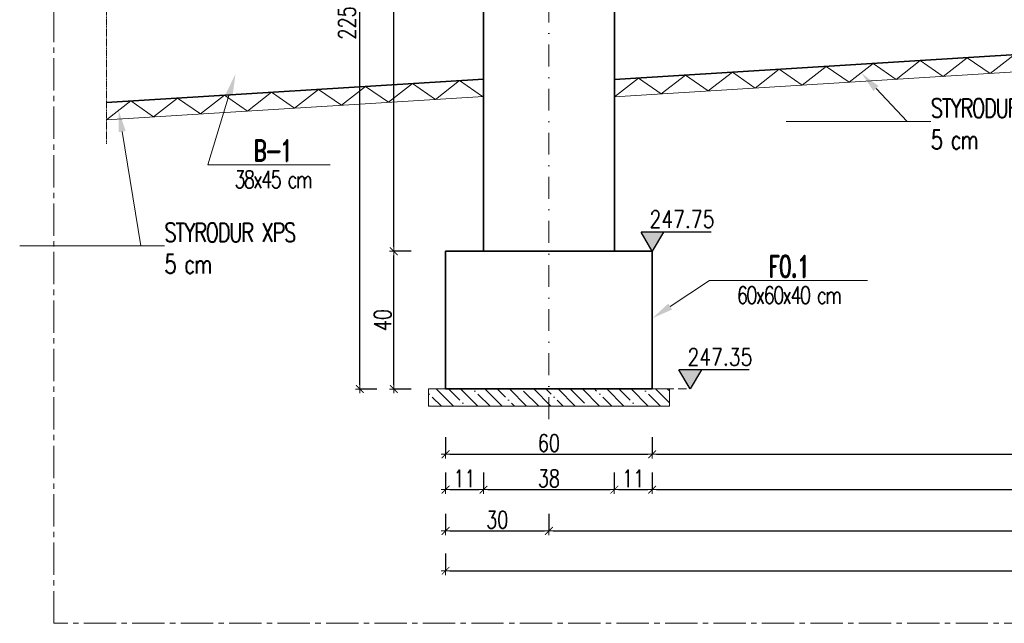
# Model space of a CAD drawing. Header units: millimetres. Extents: x -8 to 14965326, y -810 to 11054951.
# Tile 56 of 72: x 7507579 to 7507865, y 5558151 to 5558326. Entities that reach past the tile are written whole.
import ezdxf
from ezdxf import colors
from ezdxf.entities.mleader import LeaderData, LeaderLine
from ezdxf.enums import TextEntityAlignment as Align
from ezdxf.math import Vec2, Vec3

# ---------------------------------------------------------------- set-up
doc = ezdxf.new("R2010")
doc.units = ezdxf.units.MM
doc.header["$LTSCALE"] = 0.5
doc.header["$MEASUREMENT"] = 0
for name, pattern in [('CENTER2', [1.125, 0.75, -0.125, 0.125, -0.125]), ('HIDDEN', [9.525, 6.35, -3.175]), ('KRESKAKROPKA', [25.4, 12.7, -6.35, 0, -6.35]), ('KRESKOWA', [0.75, 0.5, -0.25])]:
    doc.linetypes.add(name, pattern=pattern)
doc.layers.get('0').update_dxf_attribs({"linetype": 'CONTINUOUS', "lineweight": 13})
doc.layers.get('Defpoints').update_dxf_attribs({"linetype": 'CONTINUOUS'})
for name, color, linetype, lineweight in [('A_05-widok proj', 250, 'CONTINUOUS', 18), ('K_Belki - przekrój', 80, 'CONTINUOUS', 35), ('K_Belki - widok', 3, 'CONTINUOUS', 15), ('K_Cienkie przerywane', 252, 'KRESKOWA', 9), ('K_Fundamenty - przekrój', 40, 'CONTINUOUS', 35), ('K_Kreskowanie', 253, 'CONTINUOUS', 5), ('K_Opis', 7, 'CONTINUOUS', 9), ('K_Osie - przerywana', 8, 'KRESKAKROPKA', 9), ('K_Schody - widok', 60, 'CONTINUOUS', 15), ('K_Ściany - przekrój', 7, 'CONTINUOUS', 35), ('tkd_obszary_wykazu', 14, 'CENTER2', 9), ('tkd_otwory', 1, 'CONTINUOUS', 9), ('tkd_otwory_obrys', 1, 'CONTINUOUS', 20), ('tkd_urwania', 252, 'KRESKOWA', 9), ('tkd_wym', 1, 'CONTINUOUS', 5)]:
    doc.layers.add(name, color=color, linetype=linetype, lineweight=lineweight)
doc.layers.add('tkd_koty', color=1, linetype='CONTINUOUS')
doc.styles.add('___K_OPIS_ROMAND', font='romand.shx', dxfattribs={"width": 0.75})
doc.styles.add('___K_OPIS_SIMPLEX', font='simplex.shx', dxfattribs={"width": 0.75})
doc.styles.add('NEW', font='swiss.ttf', dxfattribs={"height": 0.3})
doc.styles.add('TKD_1TXT', font='simplex.shx', dxfattribs={"width": 0.75, "height": 0.25})
doc.styles.add('TKD_2TXT', font='romand.shx', dxfattribs={"width": 0.75, "height": 0.25})
doc.styles.add('tkd_txt0', font='simplex.shx', dxfattribs={"width": 0.75})
doc.styles.add('TXT25', font='simplex.shx', dxfattribs={"width": 0.8})
doc.dimstyles.new('tkd_1-25cm[cm]', dxfattribs={"dimtxt": 5, "dimasz": 1.25, "dimexe": 0, "dimexo": 5, "dimgap": 0.75, "dimtad": 1, "dimdec": 1, "dimrnd": 0.5, "dimdsep": 46, "dimtxsty": 'tkd_txt0', "dimblk": 'tkd_dim_arrow', "dimcen": 0, "dimclrd": 1, "dimclrt": 7, "dimadec": 0, "dimazin": 0, "dimtfac": 1.666667, "dimtdec": 1, "dimtix": 1, "dimtmove": 1, "dimatfit": 3, "dimldrblk": 'K2', "dimfxl": 5, "dimfxlon": 1, "dimtvp": 0.02, "dimtolj": 1, "dimtzin": 0, "dimarcsym": 0})

# ---------------------------------------------------------------- blocks, each defined once
blk = doc.blocks.new('tkd_kota1')
at = {"layer": 'K_Kreskowanie'}
blk.add_hatch(color=256, dxfattribs=at).paths.add_polyline_path([(0, 0), (0.13, 0.221), (-0.13, 0.221)])
for p, q in [((0.684, 0.221), (-0.13, 0.221)), ((0, 0), (-0.13, 0.221)), ((0.13, 0.221), (0, 0))]:
    blk.add_line(p, q)
at = {"color": 7, "style": 'TXT25', "width": 0.8}
blk.add_attdef('%%P10.00', text='', height=0.2, dxfattribs=at).set_placement((0.346, 0.372), align=Align.MIDDLE_CENTER)
blk = doc.blocks.new('tkd_dim_arrow')
for p, q in [((-1, 0), (1, 0)), ((0, -1), (0, 1))]:
    blk.add_line(p, q)
at = {"const_width": 0.2}
blk.add_lwpolyline([(-0.9, -0.9), (0.9, 0.9)], dxfattribs=at)
blk = doc.blocks.new('*D587')
at = {"layer": 'Defpoints', "color": 0, "transparency": 16777216}
for p in [(7507703.04, 5558218.76), (7507763.04, 5558218.76), (7507763.04, 5558199.8)]:
    blk.add_point(p, dxfattribs=at)
at = {"layer": 'tkd_wym', "color": 0, "lineweight": -2, "transparency": 16777216}
for p, q in [((7507703.04, 5558204.8), (7507703.04, 5558199.8)), ((7507763.04, 5558204.8), (7507763.04, 5558199.8))]:
    blk.add_line(p, q, dxfattribs=at)
at = {"layer": 'tkd_wym', "color": 1, "lineweight": -2, "transparency": 16777216}
blk.add_line((7507704.29, 5558199.8), (7507761.79, 5558199.8), dxfattribs=at)
at = {"layer": 'tkd_wym', "color": 1, "lineweight": -2, "transparency": 16777216, "xscale": 1.25, "yscale": 1.25, "zscale": 1.25, "rotation": 180}
blk.add_blockref('tkd_dim_arrow', (7507703.04, 5558199.8), dxfattribs=at)
at = {"layer": 'tkd_wym', "color": 1, "lineweight": -2, "transparency": 16777216, "xscale": 1.25, "yscale": 1.25, "zscale": 1.25}
blk.add_blockref('tkd_dim_arrow', (7507763.04, 5558199.8), dxfattribs=at)
at = {"layer": 'tkd_wym', "color": 7, "transparency": 16777216, "insert": (7507733.04, 5558203.05), "char_height": 5, "attachment_point": 5, "style": 'tkd_txt0'}
blk.add_mtext('\\A1;60', dxfattribs=at)
blk = doc.blocks.new('tkd_opis_słupa')
at = {"color": 2, "style": 'TKD_2TXT', "width": 0.75}
blk.add_attdef('NAZWA', text='', height=0.3, dxfattribs=at).set_placement((0.0122, 0.0982), align=Align.CENTER)
at = {"color": 7, "style": 'TKD_1TXT', "width": 0.75, "flags": 1}
for tag in ['ZBROJENIE', 'UWAGI1', 'UWAGI2', 'BETON', 'RZEDNE']:
    blk.add_attdef(tag, text='', height=0.25, dxfattribs=at).set_placement((0.0122, -0.3452), align=Align.CENTER)
at = {"color": 7, "style": 'TKD_1TXT', "width": 0.75}
blk.add_attdef('50X50', text='', height=0.25, dxfattribs=at).set_placement((0.0122, -0.3452), align=Align.CENTER)
blk = doc.blocks.new('K2')
at = {"layer": 'K_Kreskowanie'}
h = blk.add_hatch(color=256, dxfattribs=at)
h.paths.add_polyline_path([(-290, 548), (-20, 548), (-20, 312.04), (-20, 312.04), (-20, 312.04), (-20, 20), (-290, 20), (-290, 40), (-310, 40), (-310, 20), (-310, 0), (0, 0), (0, 568), (-310, 568), (-529, 568), (-529, 463), (-493, 463), (-493, 350.5), (-493, 350.5), (-513, 350.5), (-513, 350.5), (-529, 350.5), (-529, 330.5), (-493, 330.5), (-493, 218), (-493, 218), (-513, 218), (-529, 218), (-529, 198), (-493, 198), (-493, 198), (-475, 198), (-466.7, 198), (-466.7, 218), (-475, 218), (-475, 218), (-475, 463), (-310, 463), (-310, 218), (-348.7, 218), (-348.7, 198), (-310, 198), (-310, 154), (-290, 154)])
h.paths.add_polyline_path([(-509, 548), (-509, 483), (-310, 483), (-310, 548)], flags=16)
for points in [[(-513, 350.5), (-497, 354.5), (-493, 463), (-493, 350.5)], [(-475, 463), (-343, 430), (-310, 218), (-310, 463)], [(-513, 218), (-497, 222), (-493, 330.5), (-493, 218)]]:
    blk.add_hatch(color=256, dxfattribs=at).paths.add_polyline_path(points)
at = {"layer": 'K_Belki - widok'}
for p, q in [((-529, 350.5), (-529, 463)), ((-513, 350.5), (-513, 463)), ((-529, 218), (-529, 330.5)), ((-513, 218), (-513, 330.5)), ((-348.7, 198), (-466.7, 198))]:
    blk.add_line(p, q, dxfattribs=at)
for points in [[(-310, 154.04), (-310, 40.04)], [(-290, 40.04), (-290, 154.04)]]:
    blk.add_lwpolyline(points, dxfattribs=at)
at = {"layer": 'K_Opis', "linetype": 'Continuous'}
for points in [[(-529, 330.5), (-493, 330.5), (-493, 218), (-529, 218), (-529, 198), (-493, 198), (-493, 198), (-475, 198), (-475, 198), (-475, 198), (-475, 198), (-466.7, 198), (-466.7, 218), (-475, 218), (-475, 463), (-310, 463), (-310, 218), (-348.7, 218), (-348.7, 198), (-310, 198), (-310, 154), (-290, 154), (-290, 548), (-20, 548), (-20, 20), (-290, 20), (-290, 40), (-310, 40), (-310, 20), (-310, 20), (-310, 0), (0, 0), (0, 568), (-310, 568), (-529, 568), (-529, 463), (-493, 463), (-493, 350.5), (-529, 350.5), (-529, 330.5)], [(-310, 483), (-310, 548), (-509, 548), (-509, 483), (-310, 483)]]:
    blk.add_lwpolyline(points, dxfattribs=at)
at = {"layer": 'K_Opis', "linetype": 'HIDDEN'}
for points in [[(-529, 330.5), (-493, 330.5), (-493, 218), (-529, 218), (-529, 198), (-493, 198), (-493, 198), (-475, 198), (-475, 198), (-475, 198), (-475, 198), (-466.7, 198), (-466.7, 218), (-475, 218), (-475, 463), (-310, 463), (-310, 218), (-348.7, 218), (-348.7, 198), (-310, 198), (-310, 154), (-290, 154), (-290, 548), (-20, 548), (-20, 20), (-290, 20), (-290, 40), (-310, 40), (-310, 20), (-310, 20), (-310, 0), (0, 0), (0, 568), (-310, 568), (-529, 568), (-529, 463), (-493, 463), (-493, 350.5), (-529, 350.5), (-529, 330.5)], [(-310, 483), (-310, 548), (-509, 548), (-509, 483), (-310, 483)]]:
    blk.add_lwpolyline(points, dxfattribs=at)
at = {"layer": 'K_Schody - widok'}
for p, q in [((-20, 396.04), (-290, 396.04)), ((-224, 172.04), (-224, 396.04)), ((-163, 172.04), (-163, 396.04)), ((-147, 396.04), (-147, 257.33)), ((-85, 284.04), (-85, 396.04)), ((-85, 396.04), (-69.66, 373.49)), ((-158, 172.04), (-158, 391.04)), ((-152, 391.04), (-158, 391.04)), ((-152, 391.04), (-152, 200.04)), ((-290, 368.04), (-163, 368.04)), ((-20, 368.04), (-147, 368.04)), ((-290, 340.04), (-163, 340.04)), ((-20, 340.04), (-147, 340.04)), ((-290, 312.04), (-163, 312.04)), ((-20, 312.04), (-152, 255.18)), ((-20, 312.04), (-147, 312.04)), ((-20, 306.6), (-152, 249.74)), ((-290, 284.04), (-163, 284.04)), ((-85, 284.04), (-147, 284.04)), ((-20, 284.04), (-72.36, 284.04)), ((-85, 278.6), (-85, 200.04)), ((-85, 278.6), (-69.66, 256.04)), ((-85, 278.6), (-85, 200.04)), ((-85, 278.6), (-69.66, 256.04)), ((-290, 256.04), (-163, 256.04)), ((-20, 256.04), (-137.36, 256.04)), ((-147, 251.89), (-147, 200.04)), ((-290, 228.04), (-163, 228.04)), ((-20, 228.04), (-147, 228.04)), ((-290, 200.04), (-163, 200.04)), ((-20, 200.04), (-147, 200.04)), ((-239.34, 194.6), (-224, 172.04)), ((-239.34, 194.6), (-224, 172.04)), ((-158, 172.04), (-290, 172.04))]:
    blk.add_line(p, q, dxfattribs=at)
blk.add_lwpolyline([(-152, 249.74), (-152, 200.04), (-147, 200.04)], dxfattribs=at)
at = {"layer": 'tkd_otwory'}
for points in [[(-513, 350.5), (-497, 354.5), (-493, 463), (-493, 350.5)], [(-475, 463), (-343, 430), (-310, 218), (-310, 463)], [(-513, 218), (-497, 222), (-493, 330.5), (-493, 218)]]:
    blk.add_lwpolyline(points, close=True, dxfattribs=at)
at = {"layer": 'tkd_otwory_obrys'}
for points in [[(-513, 350.5), (-513, 463), (-493, 463), (-493, 350.5)], [(-475, 463), (-310, 463), (-310, 218), (-475, 218)], [(-513, 218), (-493, 218), (-493, 330.5), (-513, 330.5)]]:
    blk.add_lwpolyline(points, close=True, dxfattribs=at)
at = {"layer": 'K_Opis'}
ref = blk.add_blockref('tkd_opis_słupa', (-157.16, 84.45), dxfattribs=dict(at, xscale=-100, yscale=100, zscale=100, rotation=180))
ref.add_attrib('NAZWA', 'K2', dxfattribs={"layer": '0', "color": 2, "height": 30, "style": 'TKD_2TXT', "width": 0.75}).set_placement((-155.94, 44.63), align=Align.CENTER)
ref.add_attrib('50X50', 'kl. schodowa', dxfattribs={"layer": '0', "color": 7, "height": 25, "style": 'TKD_1TXT', "width": 0.75}).set_placement((-155.94, 93.97), align=Align.CENTER)
at = {"layer": 'K_Schody - widok', "style": 'NEW', "width": 0.7}
for s, p in [('8X17.0', (-229.08, 262.62, 0)), ('28', (-202.9, 279.37, 0)), ('8X17.0', (-90.08, 205.23, 0)), ('28', (-63.9, 221.98, 0))]:
    blk.add_text(s, height=16.822, rotation=90, dxfattribs=at).set_placement(p)
blk = doc.blocks.new('*D588')
at = {"layer": 'Defpoints', "color": 0, "transparency": 16777216}
for p in [(7507985.04, 5558233.76), (7507763.04, 5558218.76), (7507985.04, 5558199.8)]:
    blk.add_point(p, dxfattribs=at)
at = {"layer": 'tkd_wym', "color": 0, "lineweight": -2, "transparency": 16777216}
for p, q in [((7507763.04, 5558204.8), (7507763.04, 5558199.8)), ((7507985.04, 5558204.8), (7507985.04, 5558199.8))]:
    blk.add_line(p, q, dxfattribs=at)
at = {"layer": 'tkd_wym', "color": 1, "lineweight": -2, "transparency": 16777216}
blk.add_line((7507764.29, 5558199.8), (7507983.79, 5558199.8), dxfattribs=at)
at = {"layer": 'tkd_wym', "color": 1, "lineweight": -2, "transparency": 16777216, "xscale": 1.25, "yscale": 1.25, "zscale": 1.25, "rotation": 180}
blk.add_blockref('tkd_dim_arrow', (7507763.04, 5558199.8), dxfattribs=at)
at = {"layer": 'tkd_wym', "color": 1, "lineweight": -2, "transparency": 16777216, "xscale": 1.25, "yscale": 1.25, "zscale": 1.25}
blk.add_blockref('tkd_dim_arrow', (7507985.04, 5558199.8), dxfattribs=at)
at = {"layer": 'tkd_wym', "color": 7, "transparency": 16777216, "insert": (7507874.04, 5558203.05), "char_height": 5, "attachment_point": 5, "style": 'tkd_txt0'}
blk.add_mtext('\\A1;222', dxfattribs=at)
blk = doc.blocks.new('*D590')
at = {"layer": 'Defpoints', "color": 0, "transparency": 16777216}
for p in [(7507703.04, 5558258.76), (7507714.04, 5558258.76), (7507714.04, 5558189.54)]:
    blk.add_point(p, dxfattribs=at)
at = {"layer": 'tkd_wym', "color": 0, "lineweight": -2, "transparency": 16777216}
for p, q in [((7507703.04, 5558194.54), (7507703.04, 5558189.54)), ((7507714.04, 5558194.54), (7507714.04, 5558189.54))]:
    blk.add_line(p, q, dxfattribs=at)
at = {"layer": 'tkd_wym', "color": 1, "lineweight": -2, "transparency": 16777216}
blk.add_line((7507704.29, 5558189.54), (7507712.79, 5558189.54), dxfattribs=at)
at = {"layer": 'tkd_wym', "color": 1, "lineweight": -2, "transparency": 16777216, "xscale": 1.25, "yscale": 1.25, "zscale": 1.25, "rotation": 180}
blk.add_blockref('tkd_dim_arrow', (7507703.04, 5558189.54), dxfattribs=at)
at = {"layer": 'tkd_wym', "color": 1, "lineweight": -2, "transparency": 16777216, "xscale": 1.25, "yscale": 1.25, "zscale": 1.25}
blk.add_blockref('tkd_dim_arrow', (7507714.04, 5558189.54), dxfattribs=at)
at = {"layer": 'tkd_wym', "color": 7, "transparency": 16777216, "insert": (7507708.54, 5558192.79), "char_height": 5, "attachment_point": 5, "style": 'tkd_txt0'}
blk.add_mtext('\\A1;11', dxfattribs=at)
blk = doc.blocks.new('*D591')
at = {"layer": 'Defpoints', "color": 0, "transparency": 16777216}
for p in [(7507714.04, 5558258.76), (7507752.04, 5558258.76), (7507752.04, 5558189.54)]:
    blk.add_point(p, dxfattribs=at)
at = {"layer": 'tkd_wym', "color": 0, "lineweight": -2, "transparency": 16777216}
for p, q in [((7507714.04, 5558194.54), (7507714.04, 5558189.54)), ((7507752.04, 5558194.54), (7507752.04, 5558189.54))]:
    blk.add_line(p, q, dxfattribs=at)
at = {"layer": 'tkd_wym', "color": 1, "lineweight": -2, "transparency": 16777216}
blk.add_line((7507715.29, 5558189.54), (7507750.79, 5558189.54), dxfattribs=at)
at = {"layer": 'tkd_wym', "color": 1, "lineweight": -2, "transparency": 16777216, "xscale": 1.25, "yscale": 1.25, "zscale": 1.25, "rotation": 180}
blk.add_blockref('tkd_dim_arrow', (7507714.04, 5558189.54), dxfattribs=at)
at = {"layer": 'tkd_wym', "color": 1, "lineweight": -2, "transparency": 16777216, "xscale": 1.25, "yscale": 1.25, "zscale": 1.25}
blk.add_blockref('tkd_dim_arrow', (7507752.04, 5558189.54), dxfattribs=at)
at = {"layer": 'tkd_wym', "color": 7, "transparency": 16777216, "insert": (7507733.04, 5558192.79), "char_height": 5, "attachment_point": 5, "style": 'tkd_txt0'}
blk.add_mtext('\\A1;38', dxfattribs=at)
blk = doc.blocks.new('*D592')
at = {"layer": 'Defpoints', "color": 0, "transparency": 16777216}
for p in [(7507752.04, 5558258.76), (7507763.04, 5558258.76), (7507763.04, 5558189.54)]:
    blk.add_point(p, dxfattribs=at)
at = {"layer": 'tkd_wym', "color": 0, "lineweight": -2, "transparency": 16777216}
for p, q in [((7507752.04, 5558194.54), (7507752.04, 5558189.54)), ((7507763.04, 5558194.54), (7507763.04, 5558189.54))]:
    blk.add_line(p, q, dxfattribs=at)
at = {"layer": 'tkd_wym', "color": 1, "lineweight": -2, "transparency": 16777216}
blk.add_line((7507753.29, 5558189.54), (7507761.79, 5558189.54), dxfattribs=at)
at = {"layer": 'tkd_wym', "color": 1, "lineweight": -2, "transparency": 16777216, "xscale": 1.25, "yscale": 1.25, "zscale": 1.25, "rotation": 180}
blk.add_blockref('tkd_dim_arrow', (7507752.04, 5558189.54), dxfattribs=at)
at = {"layer": 'tkd_wym', "color": 1, "lineweight": -2, "transparency": 16777216, "xscale": 1.25, "yscale": 1.25, "zscale": 1.25}
blk.add_blockref('tkd_dim_arrow', (7507763.04, 5558189.54), dxfattribs=at)
at = {"layer": 'tkd_wym', "color": 7, "transparency": 16777216, "insert": (7507757.54, 5558192.79), "char_height": 5, "attachment_point": 5, "style": 'tkd_txt0'}
blk.add_mtext('\\A1;11', dxfattribs=at)
blk = doc.blocks.new('*D593')
at = {"layer": 'Defpoints', "color": 0, "transparency": 16777216}
for p in [(7507985.04, 5558273.76), (7507763.04, 5558258.76), (7507985.04, 5558189.54)]:
    blk.add_point(p, dxfattribs=at)
at = {"layer": 'tkd_wym', "color": 0, "lineweight": -2, "transparency": 16777216}
for p, q in [((7507763.04, 5558194.54), (7507763.04, 5558189.54)), ((7507985.04, 5558194.54), (7507985.04, 5558189.54))]:
    blk.add_line(p, q, dxfattribs=at)
at = {"layer": 'tkd_wym', "color": 1, "lineweight": -2, "transparency": 16777216}
blk.add_line((7507764.29, 5558189.54), (7507983.79, 5558189.54), dxfattribs=at)
at = {"layer": 'tkd_wym', "color": 1, "lineweight": -2, "transparency": 16777216, "xscale": 1.25, "yscale": 1.25, "zscale": 1.25, "rotation": 180}
blk.add_blockref('tkd_dim_arrow', (7507763.04, 5558189.54), dxfattribs=at)
at = {"layer": 'tkd_wym', "color": 1, "lineweight": -2, "transparency": 16777216, "xscale": 1.25, "yscale": 1.25, "zscale": 1.25}
blk.add_blockref('tkd_dim_arrow', (7507985.04, 5558189.54), dxfattribs=at)
at = {"layer": 'tkd_wym', "color": 7, "transparency": 16777216, "insert": (7507874.04, 5558192.79), "char_height": 5, "attachment_point": 5, "style": 'tkd_txt0'}
blk.add_mtext('\\A1;222', dxfattribs=at)
blk = doc.blocks.new('*D597')
at = {"layer": 'Defpoints', "color": 0, "transparency": 16777216}
for p in [(7507703.04, 5558218.76), (7507733.04, 5558210.01), (7507733.04, 5558177.55)]:
    blk.add_point(p, dxfattribs=at)
at = {"layer": 'tkd_wym', "color": 0, "lineweight": -2, "transparency": 16777216}
for p, q in [((7507703.04, 5558182.55), (7507703.04, 5558177.55)), ((7507733.04, 5558182.55), (7507733.04, 5558177.55))]:
    blk.add_line(p, q, dxfattribs=at)
at = {"layer": 'tkd_wym', "color": 1, "lineweight": -2, "transparency": 16777216}
blk.add_line((7507704.29, 5558177.55), (7507731.79, 5558177.55), dxfattribs=at)
at = {"layer": 'tkd_wym', "color": 1, "lineweight": -2, "transparency": 16777216, "xscale": 1.25, "yscale": 1.25, "zscale": 1.25, "rotation": 180}
blk.add_blockref('tkd_dim_arrow', (7507703.04, 5558177.55), dxfattribs=at)
at = {"layer": 'tkd_wym', "color": 1, "lineweight": -2, "transparency": 16777216, "xscale": 1.25, "yscale": 1.25, "zscale": 1.25}
blk.add_blockref('tkd_dim_arrow', (7507733.04, 5558177.55), dxfattribs=at)
at = {"layer": 'tkd_wym', "color": 7, "transparency": 16777216, "insert": (7507718.04, 5558180.8), "char_height": 5, "attachment_point": 5, "style": 'tkd_txt0'}
blk.add_mtext('\\A1;30', dxfattribs=at)
blk = doc.blocks.new('*D598')
at = {"layer": 'Defpoints', "color": 0, "transparency": 16777216}
for p in [(7508015.04, 5558233.76), (7507733.04, 5558210.01), (7508015.04, 5558177.55)]:
    blk.add_point(p, dxfattribs=at)
at = {"layer": 'tkd_wym', "color": 0, "lineweight": -2, "transparency": 16777216}
for p, q in [((7507733.04, 5558182.55), (7507733.04, 5558177.55)), ((7508015.04, 5558182.55), (7508015.04, 5558177.55))]:
    blk.add_line(p, q, dxfattribs=at)
at = {"layer": 'tkd_wym', "color": 1, "lineweight": -2, "transparency": 16777216}
blk.add_line((7507734.29, 5558177.55), (7508013.79, 5558177.55), dxfattribs=at)
at = {"layer": 'tkd_wym', "color": 1, "lineweight": -2, "transparency": 16777216, "xscale": 1.25, "yscale": 1.25, "zscale": 1.25, "rotation": 180}
blk.add_blockref('tkd_dim_arrow', (7507733.04, 5558177.55), dxfattribs=at)
at = {"layer": 'tkd_wym', "color": 1, "lineweight": -2, "transparency": 16777216, "xscale": 1.25, "yscale": 1.25, "zscale": 1.25}
blk.add_blockref('tkd_dim_arrow', (7508015.04, 5558177.55), dxfattribs=at)
at = {"layer": 'tkd_wym', "color": 7, "transparency": 16777216, "insert": (7507874.04, 5558180.8), "char_height": 5, "attachment_point": 5, "style": 'tkd_txt0'}
blk.add_mtext('\\A1;282', dxfattribs=at)
blk = doc.blocks.new('*D600')
at = {"layer": 'Defpoints', "color": 0, "transparency": 16777216}
for p in [(7508045.04, 5558233.76), (7507703.04, 5558218.76), (7508045.04, 5558165.99)]:
    blk.add_point(p, dxfattribs=at)
at = {"layer": 'tkd_wym', "color": 0, "lineweight": -2, "transparency": 16777216}
for p, q in [((7507703.04, 5558170.99), (7507703.04, 5558165.99)), ((7508045.04, 5558170.99), (7508045.04, 5558165.99))]:
    blk.add_line(p, q, dxfattribs=at)
at = {"layer": 'tkd_wym', "color": 1, "lineweight": -2, "transparency": 16777216}
blk.add_line((7507704.29, 5558165.99), (7508043.79, 5558165.99), dxfattribs=at)
at = {"layer": 'tkd_wym', "color": 1, "lineweight": -2, "transparency": 16777216, "xscale": 1.25, "yscale": 1.25, "zscale": 1.25, "rotation": 180}
blk.add_blockref('tkd_dim_arrow', (7507703.04, 5558165.99), dxfattribs=at)
at = {"layer": 'tkd_wym', "color": 1, "lineweight": -2, "transparency": 16777216, "xscale": 1.25, "yscale": 1.25, "zscale": 1.25}
blk.add_blockref('tkd_dim_arrow', (7508045.04, 5558165.99), dxfattribs=at)
at = {"layer": 'tkd_wym', "color": 7, "transparency": 16777216, "insert": (7507874.04, 5558169.24), "char_height": 5, "attachment_point": 5, "style": 'tkd_txt0'}
blk.add_mtext('\\A1;342', dxfattribs=at)
blk = doc.blocks.new('*D601')
at = {"layer": 'Defpoints', "color": 0, "transparency": 16777216}
for p in [(7507688.02, 5558258.76), (7507703.04, 5558258.76), (7507703.04, 5558218.76)]:
    blk.add_point(p, dxfattribs=at)
at = {"layer": 'tkd_wym', "color": 0, "lineweight": -2, "transparency": 16777216}
for p, q in [((7507693.02, 5558258.76), (7507688.02, 5558258.76)), ((7507693.02, 5558218.76), (7507688.02, 5558218.76))]:
    blk.add_line(p, q, dxfattribs=at)
at = {"layer": 'tkd_wym', "color": 1, "lineweight": -2, "transparency": 16777216}
blk.add_line((7507688.02, 5558220.01), (7507688.02, 5558257.51), dxfattribs=at)
at = {"layer": 'tkd_wym', "color": 1, "lineweight": -2, "transparency": 16777216, "xscale": 1.25, "yscale": 1.25, "zscale": 1.25}
for p, rotation in [((7507688.02, 5558258.76), 90), ((7507688.02, 5558218.76), 270)]:
    blk.add_blockref('tkd_dim_arrow', p, dxfattribs=dict(at, rotation=rotation))
at = {"layer": 'tkd_wym', "color": 7, "transparency": 16777216, "insert": (7507684.77, 5558238.76), "char_height": 5, "attachment_point": 5, "rotation": 90, "style": 'tkd_txt0'}
blk.add_mtext('\\A1;40', dxfattribs=at)
blk = doc.blocks.new('*D602')
at = {"layer": 'Defpoints', "color": 0, "transparency": 16777216}
for p in [(7507688.02, 5558433.76), (7507714.04, 5558433.76), (7507703.04, 5558258.76)]:
    blk.add_point(p, dxfattribs=at)
at = {"layer": 'tkd_wym', "color": 0, "lineweight": -2, "transparency": 16777216}
for p, q in [((7507693.02, 5558433.76), (7507688.02, 5558433.76)), ((7507693.02, 5558258.76), (7507688.02, 5558258.76))]:
    blk.add_line(p, q, dxfattribs=at)
at = {"layer": 'tkd_wym', "color": 1, "lineweight": -2, "transparency": 16777216}
blk.add_line((7507688.02, 5558260.01), (7507688.02, 5558432.51), dxfattribs=at)
at = {"layer": 'tkd_wym', "color": 1, "lineweight": -2, "transparency": 16777216, "xscale": 1.25, "yscale": 1.25, "zscale": 1.25}
for p, rotation in [((7507688.02, 5558433.76), 90), ((7507688.02, 5558258.76), 270)]:
    blk.add_blockref('tkd_dim_arrow', p, dxfattribs=dict(at, rotation=rotation))
at = {"layer": 'tkd_wym', "color": 7, "transparency": 16777216, "insert": (7507684.77, 5558339.81), "char_height": 5, "attachment_point": 5, "rotation": 90, "style": 'tkd_txt0'}
blk.add_mtext('\\A1;175', dxfattribs=at)
blk = doc.blocks.new('*D604')
at = {"layer": 'Defpoints', "color": 0, "transparency": 16777216}
for p in [(7507678.13, 5558443.76), (7507733.04, 5558443.76), (7507703.04, 5558218.76)]:
    blk.add_point(p, dxfattribs=at)
at = {"layer": 'tkd_wym', "color": 0, "lineweight": -2, "transparency": 16777216}
for p, q in [((7507683.13, 5558443.76), (7507678.13, 5558443.76)), ((7507683.13, 5558218.76), (7507678.13, 5558218.76))]:
    blk.add_line(p, q, dxfattribs=at)
at = {"layer": 'tkd_wym', "color": 1, "lineweight": -2, "transparency": 16777216}
blk.add_line((7507678.13, 5558220.01), (7507678.13, 5558442.51), dxfattribs=at)
at = {"layer": 'tkd_wym', "color": 1, "lineweight": -2, "transparency": 16777216, "xscale": 1.25, "yscale": 1.25, "zscale": 1.25}
for p, rotation in [((7507678.13, 5558443.76), 90), ((7507678.13, 5558218.76), 270)]:
    blk.add_blockref('tkd_dim_arrow', p, dxfattribs=dict(at, rotation=rotation))
at = {"layer": 'tkd_wym', "color": 7, "transparency": 16777216, "insert": (7507674.41, 5558325.04), "char_height": 5, "attachment_point": 5, "rotation": 90, "style": 'tkd_txt0'}
blk.add_mtext('\\A1;225', dxfattribs=at)

msp = doc.modelspace()

# ---------------------------------------------------------------- hatches: boundary and pattern name
at = {"layer": 'K_Kreskowanie'}
h = msp.add_hatch(dxfattribs=at)
h.set_pattern_fill('ANSI35', color=253, scale=20, angle=90)
h.paths.add_polyline_path([(7507733.0434, 5558218.7619), (7507698.0434, 5558218.7619), (7507698.0434, 5558213.7619), (7507733.0434, 5558213.7619)])
h.paths.add_polyline_path([(7507768.0434, 5558218.7619), (7507733.0434, 5558218.7619), (7507733.0434, 5558213.7619), (7507768.0434, 5558213.7619)])

# ---------------------------------------------------------------- linework, layer by layer
at = {"layer": 'A_05-widok proj'}
msp.add_lwpolyline([(7507698.0434, 5558213.7619), (7507698.0434, 5558218.7619), (7507768.0434, 5558218.7619), (7507768.0434, 5558213.7619), (7507698.0434, 5558213.7619)], dxfattribs=at)
at = {"layer": 'K_Belki - przekrój'}
for p, q in [((7507752.0434, 5558308.6039), (7507996.0434, 5558323.7279)), ((7507604.6249, 5558301.9458), (7507714.0434, 5558308.7279))]:
    msp.add_line(p, q, dxfattribs=at)
at = {"layer": 'K_Cienkie przerywane', "linetype": 'KRESKOWA', "ltscale": 10}
msp.add_line((7507763.0434, 5558218.7619), (7507774.0626, 5558218.7619), dxfattribs=at)
at = {"layer": 'K_Fundamenty - przekrój'}
msp.add_line((7507733.0434, 5558218.7619), (7507744.0626, 5558218.7619), dxfattribs=at)
msp.add_lwpolyline([(7507763.0434, 5558218.7619), (7507703.0434, 5558218.7619), (7507703.0434, 5558258.7619), (7507763.0434, 5558258.7619)], close=True, dxfattribs=at)
at = {"layer": 'K_Kreskowanie'}
for p, q in [((7507752.0434, 5558303.5943), (7507996.0434, 5558318.7183)), ((7507604.6249, 5558296.9362), (7507714.0434, 5558303.7183))]:
    msp.add_line(p, q, dxfattribs=at)
for points in [[(7507861.137, 5558310.3563), (7507868.1282, 5558315.7993), (7507874.7737, 5558311.2016)], [(7507806.5902, 5558306.9753), (7507813.5814, 5558312.4183), (7507820.2269, 5558307.8206)], [(7507820.2269, 5558307.8206), (7507827.2181, 5558313.2635), (7507833.8636, 5558308.6658)], [(7507833.8636, 5558308.6658), (7507840.8548, 5558314.1088), (7507847.5003, 5558309.5111)], [(7507847.5003, 5558309.5111), (7507854.4915, 5558314.954), (7507861.137, 5558310.3563)], [(7507765.6801, 5558304.4396), (7507772.6713, 5558309.8825), (7507779.3168, 5558305.2848)], [(7507779.3168, 5558305.2848), (7507786.308, 5558310.7278), (7507792.9535, 5558306.1301)], [(7507792.9535, 5558306.1301), (7507799.9447, 5558311.573), (7507806.5902, 5558306.9753)], [(7507672.8085, 5558301.1624), (7507679.7997, 5558306.6053), (7507686.4452, 5558302.0077)], [(7507686.4452, 5558302.0077), (7507693.4364, 5558307.4506), (7507700.0819, 5558302.8529)], [(7507700.0819, 5558302.8529), (7507707.0731, 5558308.2958), (7507713.7186, 5558303.6982)], [(7507752.0434, 5558303.5943), (7507759.0345, 5558309.0373), (7507765.6801, 5558304.4396)], [(7507631.8983, 5558298.6267), (7507638.8895, 5558304.0696), (7507645.5351, 5558299.4719)], [(7507645.5351, 5558299.4719), (7507652.5262, 5558304.9148), (7507659.1718, 5558300.3172)], [(7507659.1718, 5558300.3172), (7507666.1629, 5558305.7601), (7507672.8085, 5558301.1624)], [(7507604.6249, 5558296.9362), (7507611.6161, 5558302.3791), (7507618.2616, 5558297.7814)], [(7507618.2616, 5558297.7814), (7507625.2528, 5558303.2243), (7507631.8983, 5558298.6267)]]:
    msp.add_lwpolyline(points, dxfattribs=at)
at = {"layer": 'K_Osie - przerywana'}
msp.add_line((7507733.0434, 5558210.0077), (7507733.0434, 5558460.3454), dxfattribs=at)
at = {"layer": 'K_Ściany - przekrój', "linetype": 'Continuous', "ltscale": 2.5}
for p, q in [((7507714.0434, 5558433.7619), (7507714.0434, 5558258.7619)), ((7507752.0434, 5558258.7619), (7507752.0434, 5558433.7619))]:
    msp.add_line(p, q, dxfattribs=at)
at = {"layer": 'tkd_obszary_wykazu', "ltscale": 25}
msp.add_lwpolyline([(7507589.2975, 5558517.3597), (7508155.8386, 5558517.3597), (7508155.8386, 5558150.7337), (7507589.2975, 5558150.7337)], close=True, dxfattribs=at)
at = {"layer": 'tkd_urwania'}
msp.add_lwpolyline([(7507604.6249, 5558432.5151), (7507604.6249, 5558381.7561), (7507617.3147, 5558369.0664), (7507591.9352, 5558369.0664), (7507604.6249, 5558356.3766), (7507604.6249, 5558289.9823)], dxfattribs=at)

# ---------------------------------------------------------------- block references
at = {"layer": 'tkd_koty', "xscale": 25, "yscale": 25, "zscale": 100}
for p, values in [((7507763.0434, 5558258.7619), {'%%P10.00': '247.75'}), ((7507774.0626, 5558218.7619), {'%%P10.00': '247.35'})]:
    msp.add_blockref('tkd_kota1', p, dxfattribs=at).add_auto_attribs(values)

# ---------------------------------------------------------------- dimensions: what is measured, and where the dimension line sits
at = {"layer": 'tkd_wym'}
for base, p1, p2, picture, middle in [((7507678.1289, 5558443.7619), (7507703.0434, 5558218.7619), (7507733.0434, 5558443.7619), '*D604', (7507677.6591, 5558325.0424)), ((7507688.0211, 5558433.7619), (7507703.0434, 5558258.7619), (7507714.0434, 5558433.7619), '*D602', (7507688.0211, 5558339.8081))]:
    dim = msp.add_linear_dim(base=base, p1=p1, p2=p2, angle=90, dimstyle='tkd_1-25cm[cm]', dxfattribs=at)
    dim.commit()
    dim.dimension.update_dxf_attribs({"geometry": picture, "text_midpoint": middle, "dimtype": 160})
for base, p1, p2, picture, middle in [((7507985.0434, 5558189.5399), (7507763.0434, 5558258.7619), (7507985.0434, 5558273.7619), '*D593', (7507874.0434, 5558192.7899)), ((7507714.0434, 5558189.5399), (7507703.0434, 5558258.7619), (7507714.0434, 5558258.7619), '*D590', (7507708.5434, 5558192.7899)), ((7507752.0434, 5558189.5399), (7507714.0434, 5558258.7619), (7507752.0434, 5558258.7619), '*D591', (7507733.0434, 5558192.7899)), ((7507763.0434, 5558189.5399), (7507752.0434, 5558258.7619), (7507763.0434, 5558258.7619), '*D592', (7507757.5434, 5558192.7899)), ((7508045.0434, 5558165.9917), (7507703.0434, 5558218.7619), (7508045.0434, 5558233.7619), '*D600', (7507874.0434, 5558169.2417)), ((7508015.0434, 5558177.5489), (7507733.0434, 5558210.0077), (7508015.0434, 5558233.7619), '*D598', (7507874.0434, 5558180.7989)), ((7507985.0434, 5558199.8047), (7507763.0434, 5558218.7619), (7507985.0434, 5558233.7619), '*D588', (7507874.0434, 5558203.0547)), ((7507763.0434, 5558199.8047), (7507703.0434, 5558218.7619), (7507763.0434, 5558218.7619), '*D587', (7507733.0434, 5558203.0547)), ((7507733.0434, 5558177.5489), (7507703.0434, 5558218.7619), (7507733.0434, 5558210.0077), '*D597', (7507718.0434, 5558180.7989))]:
    dim = msp.add_linear_dim(base=base, p1=p1, p2=p2, dimstyle='tkd_1-25cm[cm]', dxfattribs=at)
    dim.commit()
    dim.dimension.update_dxf_attribs({"geometry": picture, "text_midpoint": middle})
dim = msp.add_linear_dim(base=(7507688.0211, 5558258.7619), p1=(7507703.0434, 5558218.7619), p2=(7507703.0434, 5558258.7619), angle=90, dimstyle='tkd_1-25cm[cm]', dxfattribs=at)
dim.commit()
dim.dimension.update_dxf_attribs({"geometry": '*D601', "text_midpoint": (7507684.7711, 5558238.7619)})

# ---------------------------------------------------------------- leaders
at = {"layer": 'K_Opis'}
ml = msp.add_multileader_mtext('Standard', dxfattribs=at)
ml.set_content('{\\T0.85;\\C2;B-1\\T1;\\C50;\\P\\Fsimplex|c238;\\H0.8x;\\T0.8;\\C1;38x45 cm}', color=7, style='___K_OPIS_ROMAND')
ml.set_leader_properties(color=1, linetype='CONTINUOUS', lineweight=9)
ml.build(insert=Vec2(0, 0))
ml.multileader.update_dxf_attribs({"text_left_attachment_type": 6, "text_right_attachment_type": 6, "dogleg_length": 5, "arrow_head_size": 6.25})
ctx = ml.context
ctx.base_point, ctx.char_height, ctx.arrow_head_size, ctx.landing_gap_size, ctx.plane_origin = Vec3(7507641.2102, 5558283.8689), 6.25, 6.25, 0, Vec3(7507650.5555, 5558254.2575)
ctx.left_attachment, ctx.right_attachment, ctx.text_align_type = 6, 6, 1
notes = []
notes.append((ctx, [(0, (1, 1, 0), (7507633.9944, 5558283.8689), (1, 0), 7.2158, [(0, [(7507642.0478, 5558310.197)], 0, [])])]))
ctx.mtext.insert, ctx.mtext.alignment, ctx.mtext.line_spacing_factor, ctx.mtext.flow_direction = Vec3(7507652.7459, 5558291.1189), 2, 0.864, 5
ml = msp.add_multileader_mtext('Standard', dxfattribs=at)
ml.set_content('{\\T0.9;STYRODUR XPS \\P5 cm}', color=256, style='___K_OPIS_SIMPLEX')
ml.set_leader_properties(color=256, linetype='ByLayer', lineweight=9)
ml.build(insert=Vec2(0, 0))
ml.multileader.update_dxf_attribs({"text_left_attachment_type": 6, "text_right_attachment_type": 6, "arrow_head_size": 6.25})
ctx = ml.context
ctx.base_point, ctx.char_height, ctx.arrow_head_size, ctx.landing_gap_size, ctx.plane_origin = Vec3(7507843.9388, 5558296.4547), 5.5, 6.25, 0, Vec3(7507833.3275, 5558668.0208)
ctx.left_attachment, ctx.right_attachment = 6, 6
notes.append((ctx, [(0, (1, 1, 0), (7507837.0632, 5558296.4547), (1, 0), 6.8756, [(0, [(7507823.7225, 5558310.542)], 0, [])])]))
ctx.mtext.insert, ctx.mtext.width, ctx.mtext.defined_height, ctx.mtext.flow_direction = Vec3(7507843.9388, 5558303.0547), 55.967688, 98.2467, 5
ml = msp.add_multileader_mtext('Standard', dxfattribs=at)
ml.set_content('{\\T0.9;STYRODUR XPS \\P5 cm}', color=256, style='___K_OPIS_SIMPLEX')
ml.set_leader_properties(color=256, linetype='ByLayer', lineweight=9)
ml.build(insert=Vec2(0, 0))
ml.multileader.update_dxf_attribs({"text_left_attachment_type": 6, "text_right_attachment_type": 6, "arrow_head_size": 6.25})
ctx = ml.context
ctx.base_point, ctx.char_height, ctx.arrow_head_size, ctx.landing_gap_size, ctx.plane_origin = Vec3(7507621.4314, 5558260.3544), 5.5, 6.25, 0, Vec3(7507610.8202, 5558631.9205)
ctx.left_attachment, ctx.right_attachment = 6, 6
notes.append((ctx, [(0, (1, 1, 0), (7507614.5558, 5558260.3544), (1, 0), 6.8756, [(0, [(7507608.1205, 5558299.6576)], 0, [])])]))
ctx.mtext.insert, ctx.mtext.width, ctx.mtext.defined_height, ctx.mtext.flow_direction = Vec3(7507621.4314, 5558266.9544), 55.967688, 98.2467, 5
ml = msp.add_multileader_mtext('Standard', dxfattribs=at)
ml.set_content('{\\T0.85;\\C2;F0.1\\T1;\\C50;\\P\\Fsimplex|c238;\\H0.8x;\\T0.8;\\C1;60x60x40 cm}', color=7, style='___K_OPIS_ROMAND')
ml.set_leader_properties(color=1, linetype='CONTINUOUS', lineweight=9)
ml.build(insert=Vec2(0, 0))
ml.multileader.update_dxf_attribs({"text_left_attachment_type": 6, "text_right_attachment_type": 6, "dogleg_length": 5, "arrow_head_size": 6.25})
ctx = ml.context
ctx.base_point, ctx.char_height, ctx.arrow_head_size, ctx.landing_gap_size, ctx.plane_origin = Vec3(7507786.9162, 5558250.2485), 6.25, 6.25, 0, Vec3(7507796.2615, 5558220.6372)
ctx.left_attachment, ctx.right_attachment, ctx.text_align_type = 6, 6, 1
notes.append((ctx, [(0, (1, 1, 0), (7507779.7004, 5558250.2485), (1, 0), 7.2158, [(0, [(7507763.0434, 5558239.2675)], 0, [])])]))
ctx.mtext.insert, ctx.mtext.alignment, ctx.mtext.line_spacing_factor, ctx.mtext.flow_direction = Vec3(7507802.5234, 5558257.4985), 2, 0.864, 5
for ctx, leaders in notes:
    for number, flags, end, landing, length, lines in leaders:
        leader = LeaderData()
        leader.index, (leader.has_last_leader_line, leader.has_dogleg_vector, leader.attachment_direction) = number, flags
        leader.last_leader_point, leader.dogleg_vector, leader.dogleg_length = Vec3(end), Vec3(landing), length
        for number, points, colour, breaks in lines:
            line = LeaderLine()
            line.index, line.vertices, line.color, line.breaks = number, Vec3.list(points), colors.encode_raw_color(colour), breaks
            leader.lines.append(line)
        ctx.leaders.append(leader)

doc.saveas('drawing.dxf')
